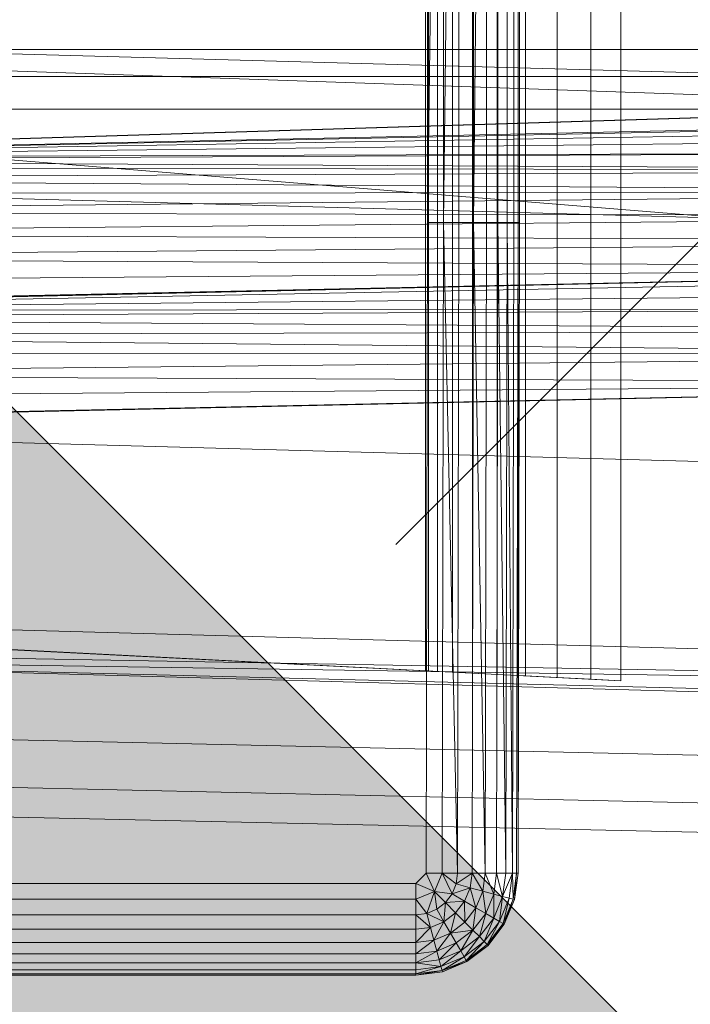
# Model space of a CAD drawing. Header units: metres. Extents: x 397.7 to 427.5, y 12.7 to 28.4.
# Tile 48 of 128: x 407.646 to 407.7423, y 26.1071 to 26.2484. Entities that reach past the tile are written whole.
import ezdxf

# ---------------------------------------------------------------- set-up
doc = ezdxf.new("R2010")
doc.units = ezdxf.units.M
doc.layers.add('A-DETL-____-MBND', color=7, linetype='Continuous', lineweight=18)
doc.layers.add('A-DETL-GENF-OTLN', color=7, linetype='Continuous', lineweight=18)

# ---------------------------------------------------------------- blocks, each defined once
blk = doc.blocks.new('Family - Inodor P5-151873-08_ENLLUMENAT_P5')
at = {"layer": 'A-DETL-____-MBND', "color": 253, "true_color": 0xaaaaaa}
for p, q in [((0.16489, 0.38826), (0.16489, 0.01465)), ((0.16489, 0.38826), (0.16489, 0.01465)), ((0.17052, 0.36194), (0.17052, 0.04274)), ((0.17536, 0.36218), (0.17536, 0.04249)), ((0.17966, 0.04228), (0.17966, 0.3624)), ((0.15161, 0.36098), (0.15161, 0.0437)), ((0.15205, 0.361), (0.15205, 0.04368)), ((0.15334, 0.36106), (0.15334, 0.04361)), ((0.15546, 0.36117), (0.15546, 0.04351)), ((0.15833, 0.36132), (0.15833, 0.04336)), ((0.16188, 0.3615), (0.16187, 0.04318)), ((0.16598, 0.36171), (0.16598, 0.04297)), ((0.15191, 0.10805), (0.15191, 0.29485)), ((0.15191, 0.29485), (0.15191, 0.10805)), ((0.15419, 0.29485), (0.15191, 0.10805)), ((0.15191, 0.10805), (0.15191, 0.29485)), ((0.15191, 0.10805), (0.15419, 0.29485)), ((0.15419, 0.10805), (0.15419, 0.29485)), ((0.15641, 0.29485), (0.15419, 0.10805)), ((0.15419, 0.10805), (0.15419, 0.29485)), ((0.15419, 0.10805), (0.15419, 0.29485)), ((0.15419, 0.10805), (0.15641, 0.29485)), ((0.15641, 0.10805), (0.15641, 0.29485)), ((0.15641, 0.10805), (0.15641, 0.29485)), ((0.15641, 0.10805), (0.15641, 0.29485)), ((0.15849, 0.10805), (0.15849, 0.29485)), ((0.15849, 0.29485), (0.15849, 0.10805)), ((0.16037, 0.29485), (0.15849, 0.10805)), ((0.15849, 0.10805), (0.15849, 0.29485)), ((0.15849, 0.10805), (0.16037, 0.29485)), ((0.16037, 0.10805), (0.16037, 0.29485)), ((0.16037, 0.10805), (0.16037, 0.29485)), ((0.16037, 0.10805), (0.16037, 0.29485)), ((0.162, 0.10805), (0.162, 0.29485)), ((0.162, 0.29485), (0.162, 0.10805)), ((0.162, 0.10805), (0.162, 0.29485)), ((0.16332, 0.10805), (0.16332, 0.29485)), ((0.16332, 0.29485), (0.16332, 0.10805)), ((0.16332, 0.10805), (0.16332, 0.29485)), ((0.16429, 0.10805), (0.16429, 0.29485)), ((0.16429, 0.29485), (0.16429, 0.10805)), ((0.16429, 0.10805), (0.16429, 0.29485)), ((0.16489, 0.10805), (0.16489, 0.29485)), ((0.16489, 0.29485), (0.16489, 0.10805)), ((0.16489, 0.10805), (0.16489, 0.29485)), ((0.16509, 0.29485), (0.16509, 0.10805)), ((0.16509, 0.29485), (0.16509, 0.10805)), ((0.51095, 0.12067), (0.00127, 0.13475)), ((0.52327, 0.1334), (0.00127, 0.11723)), ((0.00186, 0.13288), (0.28176, 0.13288)), ((0.28176, 0.13288), (0.00186, 0.13288)), ((0.28176, 0.13288), (0.00186, 0.13288)), ((0.28176, 0.13288), (0.00186, 0.13288)), ((0.28176, 0.12326), (0.00186, 0.13288)), ((0.28176, 0.12326), (0.00186, 0.13288)), ((0.00187, 0.11726), (0.52327, 0.1334)), ((0.00187, 0.11726), (0.52327, 0.1334)), ((0.00187, 0.11726), (0.51154, 0.13288)), ((0.00187, 0.11726), (0.51154, 0.13288)), ((0.00186, 0.12899), (0.28176, 0.12899)), ((0.28176, 0.12899), (0.00186, 0.12899)), ((0.00186, 0.12431), (0.28176, 0.12431)), ((0.28176, 0.12431), (0.00186, 0.12431)), ((0.28175, 0.10165), (0.00186, 0.12431)), ((0.28175, 0.10165), (0.00186, 0.12431)), ((0.00187, 0.11726), (0.28176, 0.12326)), ((0.00187, 0.11726), (0.28176, 0.12326)), ((0.28176, 0.12326), (0.00187, 0.11726)), ((0.00187, 0.11726), (0.28176, 0.12326)), ((0.28176, 0.12295), (0.00187, 0.11726)), ((0.00187, 0.11726), (0.28176, 0.12295)), ((0.28176, 0.12197), (0.00187, 0.11726)), ((0.00187, 0.11726), (0.28176, 0.12197)), ((0.28176, 0.12037), (0.00187, 0.11726)), ((0.00187, 0.11726), (0.28176, 0.12037)), ((0.28176, 0.11819), (0.00187, 0.11726)), ((0.00187, 0.11694), (0.28176, 0.11819)), ((0.00187, 0.11726), (0.28176, 0.11819)), ((0.00187, 0.11694), (0.28176, 0.11819)), ((0.28176, 0.11552), (0.00187, 0.11694)), ((0.28176, 0.11552), (0.00187, 0.11694)), ((0.28176, 0.11552), (0.00187, 0.11596)), ((0.28176, 0.11552), (0.00187, 0.11596)), ((0.28176, 0.11552), (0.00187, 0.11436)), ((0.00187, 0.11436), (0.28176, 0.11552)), ((0.51095, 0.09991), (0.00127, 0.11399)), ((0.28176, 0.11242), (0.00187, 0.11436)), ((0.28176, 0.11242), (0.00187, 0.11436)), ((0.28176, 0.11242), (0.00187, 0.11219)), ((0.00187, 0.10951), (0.28176, 0.11242)), ((0.00187, 0.11219), (0.28176, 0.11242)), ((0.00187, 0.10951), (0.28176, 0.11242)), ((0.28176, 0.10898), (0.00187, 0.10951)), ((0.28176, 0.10898), (0.00187, 0.10951)), ((0.28176, 0.10898), (0.00187, 0.10641)), ((0.00187, 0.10641), (0.28176, 0.10898)), ((0.15171, 0.01465), (0.15191, 0.10805)), ((0.15191, 0.10805), (0.15171, 0.01465)), ((0.15191, 0.10805), (0.15171, 0.01465)), ((0.15419, 0.10805), (0.15191, 0.10805)), ((0.15419, 0.10805), (0.15191, 0.10805)), ((0.15419, 0.10805), (0.15399, 0.01465)), ((0.15419, 0.10805), (0.15399, 0.01465)), ((0.15399, 0.01465), (0.15419, 0.10805)), ((0.15641, 0.10805), (0.15419, 0.10805)), ((0.15641, 0.10805), (0.15419, 0.10805)), ((0.15621, 0.01465), (0.15419, 0.10805)), ((0.15621, 0.01465), (0.15419, 0.10805)), ((0.15641, 0.10805), (0.15621, 0.01465)), ((0.15641, 0.10805), (0.15621, 0.01465)), ((0.15641, 0.10805), (0.15621, 0.01465)), ((0.15641, 0.10805), (0.15849, 0.10805)), ((0.15849, 0.10805), (0.15641, 0.10805)), ((0.15849, 0.10805), (0.15829, 0.01465)), ((0.15849, 0.10805), (0.15829, 0.01465)), ((0.15829, 0.01465), (0.15849, 0.10805)), ((0.16037, 0.10805), (0.15849, 0.10805)), ((0.16037, 0.10805), (0.15849, 0.10805)), ((0.16017, 0.01465), (0.15849, 0.10805)), ((0.16017, 0.01465), (0.15849, 0.10805)), ((0.16037, 0.10805), (0.16017, 0.01465)), ((0.16037, 0.10805), (0.16017, 0.01465)), ((0.16037, 0.10805), (0.16017, 0.01465)), ((0.16037, 0.10805), (0.162, 0.10805)), ((0.162, 0.10805), (0.16037, 0.10805)), ((0.162, 0.10805), (0.1618, 0.01465)), ((0.162, 0.10805), (0.1618, 0.01465)), ((0.1618, 0.01465), (0.162, 0.10805)), ((0.16332, 0.10805), (0.162, 0.10805)), ((0.162, 0.10805), (0.16332, 0.10805)), ((0.16332, 0.10805), (0.162, 0.10805)), ((0.16312, 0.01465), (0.162, 0.10805)), ((0.16312, 0.01465), (0.162, 0.10805)), ((0.16332, 0.10805), (0.16312, 0.01465)), ((0.16332, 0.10805), (0.16312, 0.01465)), ((0.16312, 0.01465), (0.16332, 0.10805)), ((0.16429, 0.10805), (0.16332, 0.10805)), ((0.16332, 0.10805), (0.16429, 0.10805)), ((0.16429, 0.10805), (0.16332, 0.10805)), ((0.16409, 0.01465), (0.16332, 0.10805)), ((0.16409, 0.01465), (0.16332, 0.10805)), ((0.16429, 0.10805), (0.16409, 0.01465)), ((0.16429, 0.10805), (0.16409, 0.01465)), ((0.16429, 0.10805), (0.16409, 0.01465)), ((0.16489, 0.10805), (0.16429, 0.10805)), ((0.16429, 0.10805), (0.16489, 0.10805)), ((0.16489, 0.10805), (0.16429, 0.10805)), ((0.16489, 0.10805), (0.16469, 0.01465)), ((0.16489, 0.10805), (0.16469, 0.01465)), ((0.16469, 0.01465), (0.16489, 0.10805)), ((0.16509, 0.10805), (0.16489, 0.10805)), ((0.16509, 0.10805), (0.16489, 0.01465)), ((0.16489, 0.10805), (0.16509, 0.10805)), ((0.16509, 0.10805), (0.16489, 0.01465)), ((0.16509, 0.10805), (0.16489, 0.10805)), ((0.16489, 0.01465), (0.16489, 0.10805)), ((0.16489, 0.01465), (0.16489, 0.10805)), ((0.28176, 0.10533), (0.00187, 0.10641)), ((0.28176, 0.10533), (0.00187, 0.10641)), ((0.28176, 0.10533), (0.00187, 0.10298)), ((0.00187, 0.10298), (0.28176, 0.10533)), ((0.28176, 0.10156), (0.00187, 0.10298)), ((0.28176, 0.10156), (0.00187, 0.10298)), ((0.28176, 0.10156), (0.00127, 0.09542)), ((0.28176, 0.10156), (0.00187, 0.09932)), ((0.00187, 0.09555), (0.28176, 0.10156)), ((0.00187, 0.09932), (0.28176, 0.10156)), ((0.00187, 0.09555), (0.28176, 0.10156)), ((0.28175, 0.10165), (0.00192, 0.09531)), ((0.00192, 0.09531), (0.28175, 0.10165)), ((0.28181, 0.10065), (0.00192, 0.09531)), ((0.00192, 0.09531), (0.28181, 0.10065)), ((0.28181, 0.0982), (0.00192, 0.09531)), ((0.00192, 0.09531), (0.28181, 0.0982)), ((0.28181, 0.09576), (0.00192, 0.09531)), ((0.00192, 0.09431), (0.28181, 0.09576)), ((0.00192, 0.09531), (0.28181, 0.09576)), ((0.00192, 0.09431), (0.28181, 0.09576)), ((0.28181, 0.09248), (0.00192, 0.09431)), ((0.28181, 0.09248), (0.00192, 0.09431)), ((0.28181, 0.09248), (0.00192, 0.09185)), ((0.00192, 0.09185), (0.28181, 0.09248)), ((0.28181, 0.08906), (0.00192, 0.09185)), ((0.28181, 0.08906), (0.00192, 0.09185)), ((0.28181, 0.08906), (0.00192, 0.08942)), ((0.28181, 0.08906), (0.00192, 0.08942)), ((0.28181, 0.08906), (0.00192, 0.08614)), ((0.00192, 0.08614), (0.28181, 0.08906)), ((0.28181, 0.08497), (0.00127, 0.07882)), ((0.28181, 0.08497), (0.00192, 0.08614)), ((0.28181, 0.08497), (0.00192, 0.08614)), ((0.28181, 0.08497), (0.00192, 0.08272)), ((0.00192, 0.07896), (0.28181, 0.08497)), ((0.00192, 0.08272), (0.28181, 0.08497)), ((0.00192, 0.07896), (0.28181, 0.08497)), ((0.51095, 0.06488), (0.00127, 0.07896)), ((0.51095, 0.03799), (0.00127, 0.05207)), ((0.01521, 0.05064), (0.15161, 0.0437)), ((0.17966, 0.04228), (0.01521, 0.05064)), ((0.51095, 0.03799), (0.00127, 0.04712)), ((0.51095, 0.03799), (0.00127, 0.04594)), ((0.51095, 0.03305), (0.00127, 0.04594)), ((0.51095, 0.03186), (0.00127, 0.04594)), ((0.15161, 0.0437), (0.15205, 0.04368)), ((0.15205, 0.04368), (0.15334, 0.04361)), ((0.15334, 0.04361), (0.15546, 0.04351)), ((0.15546, 0.04351), (0.15833, 0.04336)), ((0.15833, 0.04336), (0.16187, 0.04318)), ((0.16187, 0.04318), (0.16598, 0.04297)), ((0.16598, 0.04297), (0.17052, 0.04274)), ((0.17052, 0.04274), (0.17536, 0.04249)), ((0.17536, 0.04249), (0.17966, 0.04228)), ((0.00056, 0.03582), (0.31998, 0.0287)), ((0.00056, 0.03582), (0.31998, 0.0287)), ((0.00022, 0.02899), (0.31971, 0.02187)), ((0.00022, 0.02899), (0.31971, 0.02187)), ((0, 0.02477), (0.31954, 0.01764)), ((0, 0.02477), (0.31954, 0.01764)), ((0.15171, 0.01465), (0.15024, 0.01318)), ((0.15171, 0.01465), (0.15024, 0.01318)), ((0.15024, 0.01318), (0.15171, 0.01465)), ((0.15399, 0.01465), (0.15171, 0.01465)), ((0.15289, 0.012), (0.15171, 0.01465)), ((0.15399, 0.01465), (0.15171, 0.01465)), ((0.15289, 0.012), (0.15171, 0.01465)), ((0.15399, 0.01465), (0.15289, 0.012)), ((0.15289, 0.012), (0.15399, 0.01465)), ((0.15621, 0.01465), (0.15399, 0.01465)), ((0.156, 0.01311), (0.15399, 0.01465)), ((0.15621, 0.01465), (0.15399, 0.01465)), ((0.156, 0.01311), (0.15399, 0.01465)), ((0.15399, 0.01465), (0.15621, 0.01465)), ((0.156, 0.01311), (0.15399, 0.01465)), ((0.15541, 0.01167), (0.15399, 0.01465)), ((0.15541, 0.01167), (0.15399, 0.01465)), ((0.15621, 0.01465), (0.156, 0.01311)), ((0.15829, 0.01465), (0.156, 0.01311)), ((0.156, 0.01311), (0.15621, 0.01465)), ((0.156, 0.01311), (0.15621, 0.01465)), ((0.156, 0.01311), (0.15829, 0.01465)), ((0.15829, 0.01465), (0.15621, 0.01465)), ((0.15829, 0.01465), (0.15621, 0.01465)), ((0.15829, 0.01465), (0.15621, 0.01465)), ((0.15829, 0.01465), (0.15801, 0.01257)), ((0.15801, 0.01257), (0.15829, 0.01465)), ((0.15801, 0.01257), (0.15829, 0.01465)), ((0.16017, 0.01465), (0.15829, 0.01465)), ((0.16017, 0.01465), (0.15829, 0.01465)), ((0.16017, 0.01465), (0.15829, 0.01465)), ((0.15983, 0.01208), (0.15829, 0.01465)), ((0.15983, 0.01208), (0.15829, 0.01465)), ((0.16017, 0.01465), (0.15983, 0.01208)), ((0.16017, 0.01465), (0.15983, 0.01208)), ((0.15983, 0.01208), (0.16017, 0.01465)), ((0.1618, 0.01465), (0.16017, 0.01465)), ((0.1618, 0.01465), (0.16017, 0.01465)), ((0.1618, 0.01465), (0.16017, 0.01465)), ((0.1614, 0.01166), (0.16017, 0.01465)), ((0.1614, 0.01166), (0.16017, 0.01465)), ((0.1618, 0.01465), (0.1614, 0.01166)), ((0.1618, 0.01465), (0.1614, 0.01166)), ((0.1614, 0.01166), (0.1618, 0.01465)), ((0.16312, 0.01465), (0.1618, 0.01465)), ((0.16312, 0.01465), (0.1618, 0.01465)), ((0.16312, 0.01465), (0.1618, 0.01465)), ((0.16268, 0.01132), (0.1618, 0.01465)), ((0.16268, 0.01132), (0.1618, 0.01465)), ((0.16312, 0.01465), (0.16268, 0.01132)), ((0.16312, 0.01465), (0.16268, 0.01132)), ((0.16409, 0.01465), (0.16268, 0.01132)), ((0.16268, 0.01132), (0.16312, 0.01465)), ((0.16268, 0.01132), (0.16409, 0.01465)), ((0.16409, 0.01465), (0.16312, 0.01465)), ((0.16409, 0.01465), (0.16312, 0.01465)), ((0.16409, 0.01465), (0.16312, 0.01465)), ((0.16409, 0.01465), (0.16362, 0.01106)), ((0.16362, 0.01106), (0.16409, 0.01465)), ((0.16362, 0.01106), (0.16409, 0.01465)), ((0.16469, 0.01465), (0.16409, 0.01465)), ((0.16469, 0.01465), (0.16409, 0.01465)), ((0.16469, 0.01465), (0.16409, 0.01465)), ((0.16419, 0.01091), (0.16409, 0.01465)), ((0.16419, 0.01091), (0.16409, 0.01465)), ((0.16469, 0.01465), (0.16419, 0.01091)), ((0.16469, 0.01465), (0.16419, 0.01091)), ((0.16419, 0.01091), (0.16469, 0.01465)), ((0.16489, 0.01465), (0.16439, 0.01086)), ((0.16489, 0.01465), (0.16439, 0.01086)), ((0.16489, 0.01465), (0.16439, 0.01086)), ((0.16489, 0.01465), (0.16439, 0.01086)), ((0.16439, 0.01086), (0.16469, 0.01465)), ((0.16439, 0.01086), (0.16469, 0.01465)), ((0.16489, 0.01465), (0.16469, 0.01465)), ((0.16489, 0.01465), (0.16469, 0.01465)), ((0.16489, 0.01465), (0.16469, 0.01465)), ((0.15024, 0.01318), (0.01521, 0.01318)), ((0.01521, 0.01318), (0.15024, 0.01318)), ((0.15024, 0.01318), (0.01521, 0.01318)), ((0.15289, 0.012), (0.15024, 0.01318)), ((0.15024, 0.0109), (0.15024, 0.01318)), ((0.15289, 0.012), (0.15024, 0.01318)), ((0.15024, 0.01318), (0.15024, 0.0109)), ((0.156, 0.01311), (0.15541, 0.01167)), ((0.156, 0.01311), (0.15541, 0.01167)), ((0.15541, 0.01167), (0.156, 0.01311)), ((0.15801, 0.01257), (0.156, 0.01311)), ((0.15801, 0.01257), (0.156, 0.01311)), ((0.15801, 0.01257), (0.156, 0.01311)), ((0.15289, 0.012), (0.15024, 0.0109)), ((0.15024, 0.0109), (0.15289, 0.012)), ((0.15178, 0.00888), (0.15289, 0.012)), ((0.15178, 0.00888), (0.15289, 0.012)), ((0.15541, 0.01167), (0.15289, 0.012)), ((0.15446, 0.01043), (0.15289, 0.012)), ((0.15322, 0.00948), (0.15289, 0.012)), ((0.15541, 0.01167), (0.15289, 0.012)), ((0.15541, 0.01167), (0.15289, 0.012)), ((0.15446, 0.01043), (0.15289, 0.012)), ((0.15446, 0.01043), (0.15289, 0.012)), ((0.15322, 0.00948), (0.15289, 0.012)), ((0.15322, 0.00948), (0.15289, 0.012)), ((0.15541, 0.01167), (0.15446, 0.01043)), ((0.15541, 0.01167), (0.15446, 0.01043)), ((0.15446, 0.01043), (0.15541, 0.01167)), ((0.15801, 0.01257), (0.15541, 0.01167)), ((0.15541, 0.01167), (0.15801, 0.01257)), ((0.15721, 0.01062), (0.15541, 0.01167)), ((0.15721, 0.01062), (0.15541, 0.01167)), ((0.15721, 0.01062), (0.15541, 0.01167)), ((0.15801, 0.01257), (0.15721, 0.01062)), ((0.15721, 0.01062), (0.15801, 0.01257)), ((0.15721, 0.01062), (0.15801, 0.01257)), ((0.15983, 0.01208), (0.15801, 0.01257)), ((0.15983, 0.01208), (0.15801, 0.01257)), ((0.15983, 0.01208), (0.15801, 0.01257)), ((0.15884, 0.00968), (0.15801, 0.01257)), ((0.15884, 0.00968), (0.15801, 0.01257)), ((0.15983, 0.01208), (0.15884, 0.00968)), ((0.15983, 0.01208), (0.15884, 0.00968)), ((0.15884, 0.00968), (0.15983, 0.01208)), ((0.1614, 0.01166), (0.15983, 0.01208)), ((0.1614, 0.01166), (0.15983, 0.01208)), ((0.1614, 0.01166), (0.15983, 0.01208)), ((0.16025, 0.00887), (0.15983, 0.01208)), ((0.16025, 0.00887), (0.15983, 0.01208)), ((0.1614, 0.01166), (0.16025, 0.00887)), ((0.1614, 0.01166), (0.16025, 0.00887)), ((0.16025, 0.00887), (0.1614, 0.01166)), ((0.16139, 0.00821), (0.1614, 0.01166)), ((0.16139, 0.00821), (0.1614, 0.01166)), ((0.16268, 0.01132), (0.16139, 0.00821)), ((0.16268, 0.01132), (0.16139, 0.00821)), ((0.16139, 0.00821), (0.16268, 0.01132)), ((0.16268, 0.01132), (0.1614, 0.01166)), ((0.16268, 0.01132), (0.1614, 0.01166)), ((0.16268, 0.01132), (0.1614, 0.01166)), ((0.16223, 0.00772), (0.16268, 0.01132)), ((0.16223, 0.00772), (0.16268, 0.01132)), ((0.16362, 0.01106), (0.16268, 0.01132)), ((0.16362, 0.01106), (0.16268, 0.01132)), ((0.16362, 0.01106), (0.16268, 0.01132)), ((0.15024, 0.0109), (0.01521, 0.0109)), ((0.01521, 0.0109), (0.15024, 0.0109)), ((0.15024, 0.0109), (0.01521, 0.0109)), ((0.15178, 0.00888), (0.15024, 0.0109)), ((0.15024, 0.00868), (0.15024, 0.0109)), ((0.15178, 0.00888), (0.15024, 0.0109)), ((0.15178, 0.00888), (0.15024, 0.0109)), ((0.15024, 0.00868), (0.15024, 0.0109)), ((0.15024, 0.0109), (0.15024, 0.00868)), ((0.15446, 0.01043), (0.15322, 0.00948)), ((0.15446, 0.01043), (0.15322, 0.00948)), ((0.15322, 0.00948), (0.15446, 0.01043)), ((0.15426, 0.00768), (0.15446, 0.01043)), ((0.15426, 0.00768), (0.15446, 0.01043)), ((0.15721, 0.01062), (0.15446, 0.01043)), ((0.15446, 0.01043), (0.15721, 0.01062)), ((0.15593, 0.00896), (0.15446, 0.01043)), ((0.15593, 0.00896), (0.15446, 0.01043)), ((0.15593, 0.00896), (0.15446, 0.01043)), ((0.15721, 0.01062), (0.15593, 0.00896)), ((0.15593, 0.00896), (0.15721, 0.01062)), ((0.15593, 0.00896), (0.15721, 0.01062)), ((0.15884, 0.00968), (0.15721, 0.01062)), ((0.15884, 0.00968), (0.15721, 0.01062)), ((0.15884, 0.00968), (0.15721, 0.01062)), ((0.15726, 0.00763), (0.15721, 0.01062)), ((0.15726, 0.00763), (0.15721, 0.01062)), ((0.16362, 0.01106), (0.16223, 0.00772)), ((0.16362, 0.01106), (0.16223, 0.00772)), ((0.16223, 0.00772), (0.16362, 0.01106)), ((0.16275, 0.00743), (0.16362, 0.01106)), ((0.16275, 0.00743), (0.16362, 0.01106)), ((0.16419, 0.01091), (0.16275, 0.00743)), ((0.16419, 0.01091), (0.16275, 0.00743)), ((0.16275, 0.00743), (0.16419, 0.01091)), ((0.16292, 0.00733), (0.16419, 0.01091)), ((0.16292, 0.00733), (0.16419, 0.01091)), ((0.16439, 0.01086), (0.16292, 0.00733)), ((0.16439, 0.01086), (0.16292, 0.00733)), ((0.16439, 0.01086), (0.16292, 0.00733)), ((0.16439, 0.01086), (0.16292, 0.00733)), ((0.16419, 0.01091), (0.16362, 0.01106)), ((0.16419, 0.01091), (0.16362, 0.01106)), ((0.16419, 0.01091), (0.16362, 0.01106)), ((0.16439, 0.01086), (0.16419, 0.01091)), ((0.16439, 0.01086), (0.16419, 0.01091)), ((0.16439, 0.01086), (0.16419, 0.01091)), ((0.15024, 0.00868), (0.01521, 0.00868)), ((0.01521, 0.00868), (0.15024, 0.00868)), ((0.15024, 0.00868), (0.01521, 0.00868)), ((0.15178, 0.00888), (0.15024, 0.00868)), ((0.15178, 0.00888), (0.15024, 0.00868)), ((0.15024, 0.00868), (0.15178, 0.00888)), ((0.15024, 0.0066), (0.15024, 0.00868)), ((0.15232, 0.00687), (0.15024, 0.00868)), ((0.15024, 0.00868), (0.15024, 0.0066)), ((0.15232, 0.00687), (0.15024, 0.00868)), ((0.15024, 0.0066), (0.15024, 0.00868)), ((0.15322, 0.00948), (0.15178, 0.00888)), ((0.15322, 0.00948), (0.15178, 0.00888)), ((0.15178, 0.00888), (0.15322, 0.00948)), ((0.15178, 0.00888), (0.15232, 0.00687)), ((0.15426, 0.00768), (0.15178, 0.00888)), ((0.15232, 0.00687), (0.15178, 0.00888)), ((0.15426, 0.00768), (0.15178, 0.00888)), ((0.15232, 0.00687), (0.15178, 0.00888)), ((0.15426, 0.00768), (0.15322, 0.00948)), ((0.15426, 0.00768), (0.15322, 0.00948)), ((0.15426, 0.00768), (0.15322, 0.00948)), ((0.15593, 0.00896), (0.15426, 0.00768)), ((0.15593, 0.00896), (0.15426, 0.00768)), ((0.15426, 0.00768), (0.15593, 0.00896)), ((0.1552, 0.00605), (0.15593, 0.00896)), ((0.1552, 0.00605), (0.15593, 0.00896)), ((0.15726, 0.00763), (0.15593, 0.00896)), ((0.15726, 0.00763), (0.15593, 0.00896)), ((0.15726, 0.00763), (0.15593, 0.00896)), ((0.15884, 0.00968), (0.15726, 0.00763)), ((0.15884, 0.00968), (0.15726, 0.00763)), ((0.15726, 0.00763), (0.15884, 0.00968)), ((0.15841, 0.00648), (0.15884, 0.00968)), ((0.15841, 0.00648), (0.15884, 0.00968)), ((0.16025, 0.00887), (0.15841, 0.00648)), ((0.16025, 0.00887), (0.15841, 0.00648)), ((0.15841, 0.00648), (0.16025, 0.00887)), ((0.16025, 0.00887), (0.15884, 0.00968)), ((0.16025, 0.00887), (0.15884, 0.00968)), ((0.16025, 0.00887), (0.15884, 0.00968)), ((0.15935, 0.00554), (0.16025, 0.00887)), ((0.15935, 0.00554), (0.16025, 0.00887)), ((0.16139, 0.00821), (0.16025, 0.00887)), ((0.16139, 0.00821), (0.16025, 0.00887)), ((0.16139, 0.00821), (0.16025, 0.00887)), ((0.15426, 0.00768), (0.15232, 0.00687)), ((0.15426, 0.00768), (0.15232, 0.00687)), ((0.15232, 0.00687), (0.15426, 0.00768)), ((0.15281, 0.00505), (0.15426, 0.00768)), ((0.15281, 0.00505), (0.15426, 0.00768)), ((0.1552, 0.00605), (0.15426, 0.00768)), ((0.1552, 0.00605), (0.15426, 0.00768)), ((0.1552, 0.00605), (0.15426, 0.00768)), ((0.15726, 0.00763), (0.1552, 0.00605)), ((0.15726, 0.00763), (0.1552, 0.00605)), ((0.1552, 0.00605), (0.15726, 0.00763)), ((0.15841, 0.00648), (0.15726, 0.00763)), ((0.15841, 0.00648), (0.15726, 0.00763)), ((0.15841, 0.00648), (0.15726, 0.00763)), ((0.16139, 0.00821), (0.15935, 0.00554)), ((0.16139, 0.00821), (0.15935, 0.00554)), ((0.15935, 0.00554), (0.16139, 0.00821)), ((0.16003, 0.00485), (0.16139, 0.00821)), ((0.16003, 0.00485), (0.16139, 0.00821)), ((0.16223, 0.00772), (0.16003, 0.00485)), ((0.16223, 0.00772), (0.16003, 0.00485)), ((0.16003, 0.00485), (0.16223, 0.00772)), ((0.16045, 0.00443), (0.16223, 0.00772)), ((0.16045, 0.00443), (0.16223, 0.00772)), ((0.16275, 0.00743), (0.16045, 0.00443)), ((0.16275, 0.00743), (0.16045, 0.00443)), ((0.16045, 0.00443), (0.16275, 0.00743)), ((0.1606, 0.00429), (0.16275, 0.00743)), ((0.1606, 0.00429), (0.16275, 0.00743)), ((0.16292, 0.00733), (0.1606, 0.00429)), ((0.16292, 0.00733), (0.1606, 0.00429)), ((0.16292, 0.00733), (0.1606, 0.00429)), ((0.16292, 0.00733), (0.1606, 0.00429)), ((0.16223, 0.00772), (0.16139, 0.00821)), ((0.16223, 0.00772), (0.16139, 0.00821)), ((0.16223, 0.00772), (0.16139, 0.00821)), ((0.16275, 0.00743), (0.16223, 0.00772)), ((0.16275, 0.00743), (0.16223, 0.00772)), ((0.16275, 0.00743), (0.16223, 0.00772)), ((0.16292, 0.00733), (0.16275, 0.00743)), ((0.16292, 0.00733), (0.16275, 0.00743)), ((0.16292, 0.00733), (0.16275, 0.00743)), ((0.15024, 0.0066), (0.01521, 0.0066)), ((0.01521, 0.0066), (0.15024, 0.0066)), ((0.15024, 0.0066), (0.01521, 0.0066)), ((0.15232, 0.00687), (0.15024, 0.0066)), ((0.15232, 0.00687), (0.15024, 0.0066)), ((0.15024, 0.00472), (0.15232, 0.00687)), ((0.15024, 0.0066), (0.15232, 0.00687)), ((0.15024, 0.00472), (0.15232, 0.00687)), ((0.15024, 0.00472), (0.15024, 0.0066)), ((0.15024, 0.00472), (0.15024, 0.0066)), ((0.15024, 0.0066), (0.15024, 0.00472)), ((0.15281, 0.00505), (0.15232, 0.00687)), ((0.15281, 0.00505), (0.15232, 0.00687)), ((0.15281, 0.00505), (0.15232, 0.00687)), ((0.1552, 0.00605), (0.15281, 0.00505)), ((0.1552, 0.00605), (0.15281, 0.00505)), ((0.15281, 0.00505), (0.1552, 0.00605)), ((0.15323, 0.00348), (0.1552, 0.00605)), ((0.15323, 0.00348), (0.1552, 0.00605)), ((0.15841, 0.00648), (0.1552, 0.00605)), ((0.1552, 0.00605), (0.15841, 0.00648)), ((0.15602, 0.00464), (0.1552, 0.00605)), ((0.15602, 0.00464), (0.1552, 0.00605)), ((0.15602, 0.00464), (0.1552, 0.00605)), ((0.15841, 0.00648), (0.15602, 0.00464)), ((0.15602, 0.00464), (0.15841, 0.00648)), ((0.15602, 0.00464), (0.15841, 0.00648)), ((0.15668, 0.0035), (0.15841, 0.00648)), ((0.15668, 0.0035), (0.15841, 0.00648)), ((0.15935, 0.00554), (0.15841, 0.00648)), ((0.15935, 0.00554), (0.15841, 0.00648)), ((0.15935, 0.00554), (0.15841, 0.00648)), ((0.15024, 0.00472), (0.01521, 0.00472)), ((0.01521, 0.00472), (0.15024, 0.00472)), ((0.15024, 0.00472), (0.01521, 0.00472)), ((0.15281, 0.00505), (0.15024, 0.00472)), ((0.15281, 0.00505), (0.15024, 0.00472)), ((0.15024, 0.00309), (0.15281, 0.00505)), ((0.15024, 0.00472), (0.15281, 0.00505)), ((0.15024, 0.00309), (0.15281, 0.00505)), ((0.15024, 0.00309), (0.15024, 0.00472)), ((0.15024, 0.00309), (0.15024, 0.00472)), ((0.15024, 0.00472), (0.15024, 0.00309)), ((0.15323, 0.00348), (0.15281, 0.00505)), ((0.15323, 0.00348), (0.15281, 0.00505)), ((0.15323, 0.00348), (0.15281, 0.00505)), ((0.15602, 0.00464), (0.15323, 0.00348)), ((0.15602, 0.00464), (0.15323, 0.00348)), ((0.15323, 0.00348), (0.15602, 0.00464)), ((0.15357, 0.00221), (0.15602, 0.00464)), ((0.15357, 0.00221), (0.15602, 0.00464)), ((0.15668, 0.0035), (0.15602, 0.00464)), ((0.15668, 0.0035), (0.15602, 0.00464)), ((0.15668, 0.0035), (0.15602, 0.00464)), ((0.15935, 0.00554), (0.15668, 0.0035)), ((0.15935, 0.00554), (0.15668, 0.0035)), ((0.15668, 0.0035), (0.15935, 0.00554)), ((0.15716, 0.00265), (0.15935, 0.00554)), ((0.15716, 0.00265), (0.15935, 0.00554)), ((0.16003, 0.00485), (0.15716, 0.00265)), ((0.16003, 0.00485), (0.15716, 0.00265)), ((0.15716, 0.00265), (0.16003, 0.00485)), ((0.15746, 0.00214), (0.16003, 0.00485)), ((0.15746, 0.00214), (0.16003, 0.00485)), ((0.16045, 0.00443), (0.15746, 0.00214)), ((0.16045, 0.00443), (0.15746, 0.00214)), ((0.15746, 0.00214), (0.16045, 0.00443)), ((0.1606, 0.00429), (0.15746, 0.00214)), ((0.15746, 0.00214), (0.1606, 0.00429)), ((0.1606, 0.00429), (0.15756, 0.00196)), ((0.1606, 0.00429), (0.15756, 0.00196)), ((0.1606, 0.00429), (0.15756, 0.00196)), ((0.15756, 0.00196), (0.1606, 0.00429)), ((0.16003, 0.00485), (0.15935, 0.00554)), ((0.16003, 0.00485), (0.15935, 0.00554)), ((0.16003, 0.00485), (0.15935, 0.00554)), ((0.16045, 0.00443), (0.16003, 0.00485)), ((0.16045, 0.00443), (0.16003, 0.00485)), ((0.16045, 0.00443), (0.16003, 0.00485)), ((0.1606, 0.00429), (0.16045, 0.00443)), ((0.1606, 0.00429), (0.16045, 0.00443)), ((0.1606, 0.00429), (0.16045, 0.00443)), ((0.15024, 0.00309), (0.01521, 0.00309)), ((0.01521, 0.00309), (0.15024, 0.00309)), ((0.15024, 0.00309), (0.01521, 0.00309)), ((0.15323, 0.00348), (0.15024, 0.00309)), ((0.15323, 0.00348), (0.15024, 0.00309)), ((0.15024, 0.00177), (0.15323, 0.00348)), ((0.15024, 0.00309), (0.15323, 0.00348)), ((0.15024, 0.00177), (0.15323, 0.00348)), ((0.15024, 0.00177), (0.15024, 0.00309)), ((0.15024, 0.00177), (0.15024, 0.00309)), ((0.15024, 0.00309), (0.15024, 0.00177)), ((0.15357, 0.00221), (0.15323, 0.00348)), ((0.15357, 0.00221), (0.15323, 0.00348)), ((0.15357, 0.00221), (0.15323, 0.00348)), ((0.15668, 0.0035), (0.15357, 0.00221)), ((0.15668, 0.0035), (0.15357, 0.00221)), ((0.15357, 0.00221), (0.15668, 0.0035)), ((0.15382, 0.00127), (0.15668, 0.0035)), ((0.15382, 0.00127), (0.15668, 0.0035)), ((0.15716, 0.00265), (0.15668, 0.0035)), ((0.15716, 0.00265), (0.15668, 0.0035)), ((0.15716, 0.00265), (0.15668, 0.0035)), ((0.15024, 0.00177), (0.01521, 0.00177)), ((0.01521, 0.00177), (0.15024, 0.00177)), ((0.15024, 0.00177), (0.01521, 0.00177)), ((0.15357, 0.00221), (0.15024, 0.00177)), ((0.15357, 0.00221), (0.15024, 0.00177)), ((0.15024, 0.00177), (0.15357, 0.00221)), ((0.15024, 0.0008), (0.15024, 0.00177)), ((0.15382, 0.00127), (0.15024, 0.00177)), ((0.15024, 0.00177), (0.15024, 0.0008)), ((0.15382, 0.00127), (0.15024, 0.00177)), ((0.15024, 0.0008), (0.15024, 0.00177)), ((0.15382, 0.00127), (0.15357, 0.00221)), ((0.15382, 0.00127), (0.15357, 0.00221)), ((0.15382, 0.00127), (0.15357, 0.00221)), ((0.15716, 0.00265), (0.15382, 0.00127)), ((0.15716, 0.00265), (0.15382, 0.00127)), ((0.15382, 0.00127), (0.15716, 0.00265)), ((0.15398, 0.00069), (0.15716, 0.00265)), ((0.15398, 0.00069), (0.15716, 0.00265)), ((0.15746, 0.00214), (0.15398, 0.00069)), ((0.15746, 0.00214), (0.15398, 0.00069)), ((0.15398, 0.00069), (0.15746, 0.00214)), ((0.15756, 0.00196), (0.15398, 0.00069)), ((0.15398, 0.00069), (0.15756, 0.00196)), ((0.15756, 0.00196), (0.15403, 0.0005)), ((0.15756, 0.00196), (0.15403, 0.0005)), ((0.15756, 0.00196), (0.15403, 0.0005)), ((0.15403, 0.0005), (0.15756, 0.00196)), ((0.15746, 0.00214), (0.15716, 0.00265)), ((0.15746, 0.00214), (0.15716, 0.00265)), ((0.15746, 0.00214), (0.15716, 0.00265)), ((0.15756, 0.00196), (0.15746, 0.00214)), ((0.15756, 0.00196), (0.15746, 0.00214)), ((0.15756, 0.00196), (0.15746, 0.00214)), ((0.15024, 0.0008), (0.01521, 0.0008)), ((0.01521, 0.0008), (0.15024, 0.0008)), ((0.15024, 0.0008), (0.01521, 0.0008)), ((0.15024, 0.0002), (0.01521, 0.0002)), ((0.01521, 0.0002), (0.15024, 0.0002)), ((0.15024, 0.0002), (0.01521, 0.0002)), ((0.15024, 0), (0.01521, 0)), ((0.15024, 0), (0.01521, 0)), ((0.15024, 0), (0.01521, 0)), ((0.01521, 0), (0.15024, 0)), ((0.15382, 0.00127), (0.15024, 0.0008)), ((0.15382, 0.00127), (0.15024, 0.0008)), ((0.15024, 0.0002), (0.15382, 0.00127)), ((0.15024, 0.0008), (0.15382, 0.00127)), ((0.15024, 0.0002), (0.15382, 0.00127)), ((0.15024, 0.0002), (0.15024, 0.0008)), ((0.15024, 0.0002), (0.15024, 0.0008)), ((0.15024, 0.0008), (0.15024, 0.0002)), ((0.15398, 0.00069), (0.15024, 0.0002)), ((0.15398, 0.00069), (0.15024, 0.0002)), ((0.15024, 0), (0.15398, 0.00069)), ((0.15024, 0), (0.15398, 0.00069)), ((0.15024, 0.0002), (0.15398, 0.00069)), ((0.15403, 0.0005), (0.15024, 0)), ((0.15403, 0.0005), (0.15024, 0)), ((0.15403, 0.0005), (0.15024, 0)), ((0.15403, 0.0005), (0.15024, 0)), ((0.15024, 0), (0.15024, 0.0002)), ((0.15024, 0), (0.15024, 0.0002)), ((0.15024, 0.0002), (0.15024, 0)), ((0.15398, 0.00069), (0.15382, 0.00127)), ((0.15398, 0.00069), (0.15382, 0.00127)), ((0.15398, 0.00069), (0.15382, 0.00127)), ((0.15403, 0.0005), (0.15398, 0.00069)), ((0.15403, 0.0005), (0.15398, 0.00069)), ((0.15403, 0.0005), (0.15398, 0.00069))]:
    blk.add_line(p, q, dxfattribs=at)
blk = doc.blocks.new('LONDR55-XX_ZZ-ARQ-CAA-M3D-Londres55_ifc-1-08_ENLLUMENAT_P5')
at = {"layer": 'A-DETL-____-MBND', "color": 253, "lineweight": 18, "true_color": 0xaaaaaa}
blk.add_blockref('Family - Inodor P5-151873-08_ENLLUMENAT_P5', (407.55268, 26.11126), dxfattribs=at)
blk = doc.blocks.new('ZYR_06_01 Detector Presència Paret - Detector 90º-841973-08_ENLLUMENAT_P5')
at = {"layer": 'A-DETL-GENF-OTLN', "true_color": 0x00c400}
blk.add_hatch(color=92, dxfattribs=at).paths.add_polyline_path([(0, 0), (0.125, 0.25), (-0.125, 0.25)])
at = {"layer": 'A-DETL-GENF-OTLN', "color": 92, "true_color": 0x00c400}
for p, q in [((-0.0625, 0.275), (-0.0625, 0.365)), ((-0.125, 0.25), (0.125, 0.25)), ((-0.125, 0.25), (0.125, 0.25))]:
    blk.add_line(p, q, dxfattribs=at)

msp = doc.modelspace()

# ---------------------------------------------------------------- block references
at = {"lineweight": 5}
msp.add_blockref('LONDR55-XX_ZZ-ARQ-CAA-M3D-Londres55_ifc-1-08_ENLLUMENAT_P5', (0, 0), dxfattribs=at)
at = {"layer": 'A-DETL-GENF-OTLN', "color": 92, "true_color": 0x00c400, "rotation": 315.0000000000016}
msp.add_blockref('ZYR_06_01 Detector Presència Paret - Detector 90º-841973-08_ENLLUMENAT_P5', (407.54976, 25.93443), dxfattribs=at)

doc.saveas('drawing.dxf')
